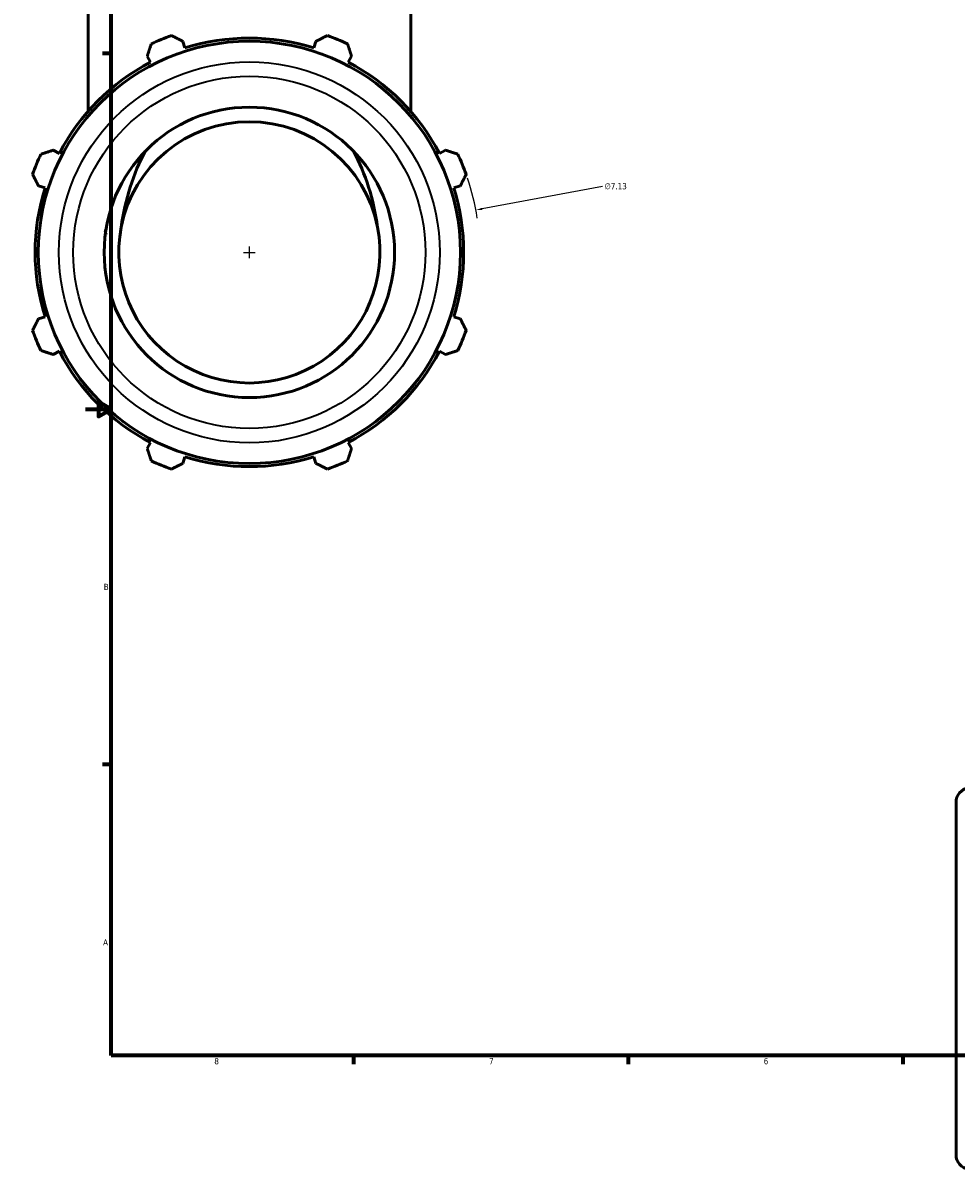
# Model space of a CAD drawing. Header units: inches. Extents: x -0.9 to 73.2, y -25.2 to 46.5.
# Tile 3 of 9: x -0.9 to 13.6, y -0.8 to 17. Entities that reach past the tile are written whole.
import ezdxf

# ---------------------------------------------------------------- set-up
doc = ezdxf.new("R2010")
doc.units = ezdxf.units.IN
doc.header["$MEASUREMENT"] = 0
for name, color, linetype, lineweight in [('Border (ANSI)', 7, 'Continuous', 70), ('Dimension (ANSI)', 7, 'Continuous', 25), ('Visible (ANSI)', 7, 'Continuous', 50), ('Visible Narrow (ANSI)', 7, 'Continuous', 35)]:
    doc.layers.add(name, color=color, linetype=linetype, lineweight=lineweight)
doc.styles.add('Note Text (ANSI)', font='tahoma.ttf')
doc.dimstyles.new('Default (ANSI)', dxfattribs={"dimtxt": 0.094488, "dimasz": 0.098425, "dimexe": 0.125, "dimexo": 0.0625, "dimgap": 0.031496, "dimtad": 0, "dimtih": 1, "dimtoh": 1, "dimrnd": 1e-08, "dimzin": 4, "dimdsep": 46, "dimtxsty": 'Note Text (ANSI)', "dimcen": 0.09, "dimdle": 0.393701, "dimclrd": 256, "dimclre": 256, "dimclrt": 5, "dimadec": 0, "dimazin": 1, "dimtfac": 1, "dimtofl": 0, "dimtmove": 0, "dimatfit": 3, "dimfxl": 1, "dimtolj": 1, "dimtzin": 4, "dimlwd": -1, "dimlwe": -1, "dimarcsym": 0})

# ---------------------------------------------------------------- blocks, each defined once
blk = doc.blocks.new('Borders Default Border')
at = {"layer": 'Border (ANSI)'}
for p, q in [((0.5, 16.5), (0.366, 16.5)), ((0.5, 5.5), (0.366, 5.5)), ((4.25, 1), (4.25, 0.866)), ((8.5, 1), (8.5, 0.866)), ((12.75, 1), (12.75, 0.866))]:
    blk.add_line(p, q, dxfattribs=at)
at = {"layer": 'Border (ANSI)', "flags": 128}
for points in [[(0.5, 1), (0.5, 21), (33.5, 21), (33.5, 1), (0.5, 1)], [(0.1, 11), (0.5, 11), (0.3, 11.115), (0.3, 10.885), (0.5, 11)]]:
    blk.add_lwpolyline(points, dxfattribs=at)
at = {"layer": 'Border (ANSI)', "color": 5, "true_color": 0x0000ff, "char_height": 0.0945, "attachment_point": 7, "style": 'Note Text (ANSI)'}
for s, insert in [('C', (0.378, 13.701)), ('B', (0.384, 8.203)), ('A', (0.373, 2.703)), ('8', (2.094, 0.863)), ('7', (6.346, 0.866)), ('6', (10.595, 0.864))]:
    blk.add_mtext(s, dxfattribs=dict(at, insert=insert))
blk = doc.blocks.new('*D12')
at = {"layer": 'Defpoints', "color": 0, "transparency": 16777216}
for p in [(6.142, 14.079), (-0.867, 12.771)]:
    blk.add_point(p, dxfattribs=at)
at = {"layer": 'Dimension (ANSI)', "transparency": 16777216}
for p, q in [((8.1, 14.445), (6.239, 14.097)), ((2.637, 13.335), (2.637, 13.515)), ((2.547, 13.425), (2.727, 13.425))]:
    blk.add_line(p, q, dxfattribs=at)
blk.add_arc((2.637, 13.425), 3.565, 8.5613, 18.7875, dxfattribs=at)
blk.add_solid([(6.236, 14.114), (6.242, 14.081), (6.142, 14.079)], dxfattribs=at)
at = {"layer": 'Dimension (ANSI)', "color": 5, "transparency": 16777216, "insert": (8.132, 14.496), "char_height": 0.0945, "attachment_point": 1, "style": 'Note Text (ANSI)'}
blk.add_mtext('\\A1;∅7.13', dxfattribs=at)

msp = doc.modelspace()

# ---------------------------------------------------------------- linework, layer by layer
at = {"layer": 'Visible (ANSI)'}
for p, q in [((0.142, 15.608), (0.142, 18.161)), ((5.133, 15.608), (5.133, 18.161)), ((1.64, 16.587), (1.608, 16.689)), ((3.667, 16.689), (3.634, 16.587)), ((1.057, 16.461), (1.107, 16.366)), ((4.168, 16.366), (4.218, 16.461)), ((-0.303, 14.956), (-0.398, 15.006)), ((5.673, 15.006), (5.578, 14.956)), ((-0.627, 14.455), (-0.525, 14.422)), ((5.799, 14.422), (5.901, 14.455)), ((-0.525, 12.428), (-0.627, 12.396)), ((5.901, 12.396), (5.799, 12.428)), ((-0.398, 11.845), (-0.303, 11.894)), ((5.578, 11.894), (5.673, 11.845)), ((1.107, 10.485), (1.057, 10.39)), ((4.218, 10.39), (4.168, 10.485)), ((1.608, 10.161), (1.64, 10.263)), ((3.634, 10.263), (3.667, 10.161)), ((13.572, 4.916), (13.572, -0.534))]:
    msp.add_line(p, q, dxfattribs=at)
for radius in [3.266, 2.246]:
    msp.add_circle((2.637, 13.425), radius, dxfattribs=at)
for centre, radius, start, end in [((2.637, 13.425), 3.565, 109.792, 115.208), ((2.637, 13.425), 3.315, 72.5, 107.5), ((2.637, 13.425), 3.565, 64.792, 70.208), ((2.637, 13.425), 3.315, 117.5, 152.5), ((2.637, 13.425), 3.315, 27.5, 62.5), ((2.637, 13.425), 2.021, 11.1557, 168.8443), ((2.637, 13.425), 3.565, 154.792, 160.208), ((2.637, 13.425), 3.565, 19.792, 25.208), ((2.637, 13.425), 3.315, 162.5, 197.5), ((2.637, 13.425), 3.315, 342.5, 17.5), ((2.637, 13.425), 2.021, 168.8443, 11.1557), ((2.637, 13.425), 3.565, 199.792, 205.208), ((2.637, 13.425), 3.565, 334.792, 340.208), ((2.637, 13.425), 3.315, 207.5, 242.5), ((2.637, 13.425), 3.315, 297.5, 332.5), ((2.637, 13.425), 3.565, 244.792, 250.208), ((2.637, 13.425), 3.315, 252.5, 287.5), ((2.637, 13.425), 3.565, 289.792, 295.208), ((13.796, 4.916), 0.225, 98, 180), ((13.796, -0.534), 0.225, 180, 262)]:
    msp.add_arc(centre, radius, start, end, dxfattribs=at)
for start_param, end_param in [(4.063573, 4.517686), (1.7655, 2.219612)]:
    msp.add_ellipse((2.637, 13.263), major_axis=(0, -2.859), ratio=0.707107, start_param=start_param, end_param=end_param, dxfattribs=at)
for points, weights in [([(1.43, 16.78), (1.521, 16.734), (1.608, 16.689)], [1, 1.00089954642, 1.00098210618]), ([(3.667, 16.689), (3.754, 16.734), (3.845, 16.78)], [1.00098210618, 1.00089954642, 1]), ([(1.057, 16.461), (1.087, 16.554), (1.119, 16.651)], [1.00098210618, 1.00089954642, 1]), ([(4.156, 16.651), (4.187, 16.554), (4.218, 16.461)], [1, 1.00089954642, 1.00098210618]), ([(-0.588, 14.944), (-0.491, 14.975), (-0.398, 15.006)], [1, 1.00089954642, 1.00098210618]), ([(5.673, 15.006), (5.766, 14.975), (5.863, 14.944)], [1.00098210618, 1.00089954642, 1]), ([(-0.627, 14.455), (-0.671, 14.542), (-0.717, 14.633)], [1.00098210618, 1.00089954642, 1]), ([(5.992, 14.633), (5.946, 14.542), (5.901, 14.455)], [1, 1.00089954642, 1.00098210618]), ([(-0.717, 12.218), (-0.671, 12.309), (-0.627, 12.396)], [1, 1.00089954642, 1.00098210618]), ([(5.901, 12.396), (5.946, 12.309), (5.992, 12.218)], [1.00098210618, 1.00089954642, 1]), ([(-0.398, 11.845), (-0.491, 11.875), (-0.588, 11.907)], [1.00098210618, 1.00089954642, 1]), ([(5.863, 11.907), (5.766, 11.875), (5.673, 11.845)], [1, 1.00089954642, 1.00098210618]), ([(1.119, 10.2), (1.087, 10.297), (1.057, 10.39)], [1, 1.00089954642, 1.00098210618]), ([(4.218, 10.39), (4.187, 10.297), (4.156, 10.2)], [1.00098210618, 1.00089954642, 1]), ([(1.608, 10.161), (1.521, 10.117), (1.43, 10.071)], [1.00098210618, 1.00089954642, 1]), ([(3.845, 10.071), (3.754, 10.117), (3.667, 10.161)], [1, 1.00089954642, 1.00098210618])]:
    msp.add_rational_spline(points, weights, degree=2, dxfattribs=at)
at = {"layer": 'Visible Narrow (ANSI)'}
for radius in [2.947, 2.725]:
    msp.add_circle((2.637, 13.425), radius, dxfattribs=at)

# ---------------------------------------------------------------- block references
msp.add_blockref('Borders Default Border', (0, 0))

# ---------------------------------------------------------------- dimensions: what is measured, and where the dimension line sits
at = {"layer": 'Dimension (ANSI)'}
dim = msp.add_diameter_dim_2p(p1=(-0.867, 12.771), p2=(6.142, 14.079), dimstyle='Default (ANSI)', override={"dimgap": 0.031496, "dimdec": 2, "dimlfac": 1, "dimtol": 0, "dimlim": 0, "dimtp": 0, "dimtm": 0, "dimtdec": 2}, dxfattribs=at)
dim.commit()
dim.dimension.update_dxf_attribs({"geometry": '*D12', "text_midpoint": (8.1, 14.445), "dimtype": 163})

doc.saveas('drawing.dxf')
